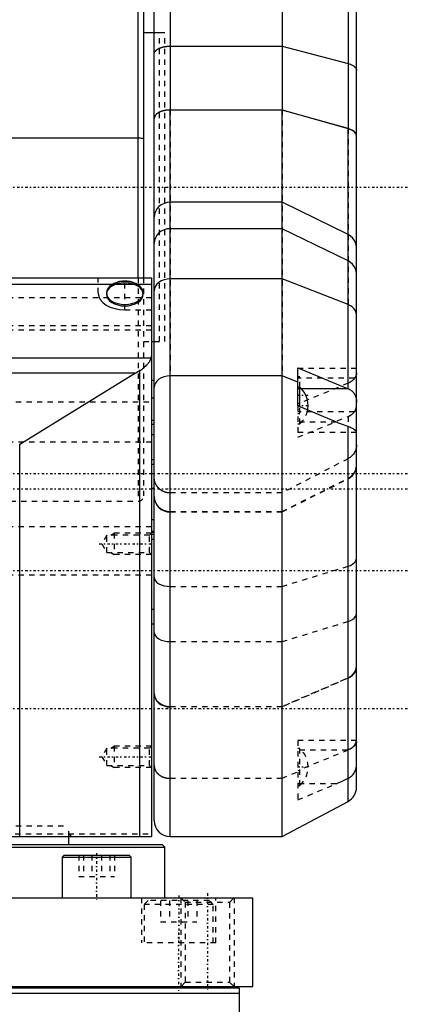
# Model space of a CAD drawing. Extents: x -109 to 109, y -1 to 887.
# Tile 4 of 15: x 36 to 109, y 166 to 352. Entities that reach past the tile are written whole.
import ezdxf

# ---------------------------------------------------------------- set-up
doc = ezdxf.new("R2010")
doc.units = 0
doc.linetypes.add('CENTER', pattern=[1.5, 0.45, -0.5, 0.05, -0.5])
doc.linetypes.add('DASHED', pattern=[2, 1, -1])
for name, color, linetype in [('AM_0', 7, 'CONTINUOUS'), ('AM_3', 7, 'DASHED'), ('AM_7', 7, 'CENTER')]:
    doc.layers.add(name, color=color, linetype=linetype)

msp = doc.modelspace()

# ---------------------------------------------------------------- linework, layer by layer
at = {"layer": 'AM_0', "color": 7, "linetype": 'CONTINUOUS'}
for p, q in [((59, 379.5), (59, 302.99)), ((58, 302.99), (58, 379.26)), ((64, 378), (64, 334.54)), ((85, 378), (85, 334.54)), ((61, 201), (61, 375)), ((99, 207.25), (99, 368.75)), ((97.41, 356.82), (97.41, 331.04)), ((61, 349), (59, 349)), ((64, 346.53), (85, 346.53)), ((85, 346.53), (97.41, 343.27)), ((64, 334.54), (85, 334.54)), ((64, 198), (64, 334.53)), ((85, 334.53), (64, 334.53)), ((85, 334.54), (97.41, 331.04)), ((85, 198), (85, 334.53)), ((97.41, 331.03), (85, 334.53)), ((97.41, 282.16), (97.41, 331.03)), ((58, 329.23), (-58, 329.23)), ((85, 317.18), (64, 317.18)), ((97.41, 311.11), (85, 317.18)), ((85, 312.23), (64, 312.23)), ((97.41, 306.16), (85, 312.23)), ((-60.5, 303), (60.5, 303)), ((-60.5, 301.8), (60.5, 301.8)), ((60.5, 303), (60.5, 198)), ((85, 302.78), (64, 302.78)), ((97.41, 297.95), (85, 302.78)), ((60.5, 291), (61, 291)), ((-60.45, 287.94), (60.45, 287.94)), ((-57.51, 285.14), (57.51, 285.14)), ((35.75, 271.71), (57.51, 285.14)), ((58.31, 198), (58.31, 285.62)), ((88, 286.06), (97.44, 282.15)), ((88, 278.92), (88, 286.06)), ((61, 283.68), (60.5, 283.68)), ((85, 284.57), (64, 284.57)), ((88, 283.4), (85, 284.57)), ((88.34, 282.45), (88, 282.45)), ((88.34, 278.77), (88.34, 282.45)), ((97.44, 282.15), (88.66, 282.15)), ((61, 280.36), (60.5, 280.36)), ((95.25, 275.85), (88, 278.92)), ((61, 275.41), (60.5, 275.41)), ((97.41, 204.6), (97.41, 275.05)), ((61, 273.52), (60.5, 273.52)), ((35.75, 198), (35.75, 271.71)), ((61, 255.31), (60.5, 255.31)), ((60.5, 238), (61, 238)), ((85, 198), (97.41, 204.6)), ((-85, 198), (60.5, 198)), ((45, 196.5), (45, 198)), ((64, 198), (85, 198)), ((-62.5, 196.5), (62.5, 196.5)), ((63, 196), (62.5, 196.5)), ((-63, 196), (63, 196)), ((44.1, 194.5), (43.7, 194.1)), ((44.1, 194.5), (56.3, 194.5)), ((56.7, 194.1), (56.3, 194.5)), ((63, 186.5), (63, 196)), ((43.7, 194.1), (43.7, 186.5)), ((43.7, 194.1), (56.7, 194.1)), ((56.7, 186.5), (56.7, 194.1)), ((-79.5, 186.5), (79.5, 186.5)), ((79.5, 169.8), (79.5, 186.5)), ((-79.5, 169.8), (79.5, 169.8)), ((77, 169.5), (-77, 169.5)), ((77, 168.5), (30.56, 168.5)), ((61.59, 169.8), (61.59, 169.5)), ((61.59, 169.8), (61.59, 169.5)), ((69.59, 169.5), (69.59, 169.8)), ((77, 145), (77, 169.5))]:
    msp.add_line(p, q, dxfattribs=at)
for points in [[(64, 334.54), (63.41, 334.51), (62.85, 334.42), (62.33, 334.27), (61.88, 334.07), (61.51, 333.83), (61.23, 333.56), (61.06, 333.26), (61, 332.95)], [(99, 329.64), (98.95, 329.92), (98.81, 330.2), (98.57, 330.46), (98.25, 330.69), (97.86, 330.89), (97.41, 331.04)], [(59, 329.07), (58.98, 329.1), (58.92, 329.13), (58.83, 329.16), (58.71, 329.18), (58.56, 329.2), (58.38, 329.22), (58.2, 329.23), (58, 329.23)], [(64, 317.18), (63.41, 317.13), (62.85, 316.97), (62.33, 316.72), (61.88, 316.37), (61.51, 315.95), (61.23, 315.48), (61.06, 314.96), (61, 314.42)], [(64, 312.23), (63.41, 312.18), (62.85, 312.02), (62.33, 311.77), (61.88, 311.43), (61.51, 311.01), (61.23, 310.53), (61.06, 310.01), (61, 309.47)], [(99, 308.67), (98.95, 309.17), (98.81, 309.64), (98.57, 310.09), (98.25, 310.49), (97.86, 310.84), (97.41, 311.11)], [(99, 303.72), (98.95, 304.22), (98.81, 304.7), (98.57, 305.15), (98.25, 305.55), (97.86, 305.89), (97.41, 306.16)], [(64, 302.78), (63.41, 302.73), (62.85, 302.61), (62.33, 302.41), (61.88, 302.13), (61.51, 301.8), (61.23, 301.42), (61.06, 301.01), (61, 300.58)], [(99, 296.01), (98.95, 296.41), (98.81, 296.79), (98.57, 297.14), (98.25, 297.46), (97.86, 297.74), (97.41, 297.95)], [(64, 284.57), (63.41, 284.53), (62.85, 284.4), (62.33, 284.2), (61.88, 283.93), (61.51, 283.59), (61.23, 283.21), (61.06, 282.8), (61, 282.37)], [(61, 261.83), (61.06, 261.28), (61.23, 260.75), (61.51, 260.26), (61.88, 259.83), (62.33, 259.47), (62.85, 259.21), (63.41, 259.05), (64, 258.99)], [(61, 224.81), (61.06, 224.33), (61.23, 223.87), (61.51, 223.45), (61.88, 223.08), (62.33, 222.77), (62.85, 222.54), (63.41, 222.4), (64, 222.36)]]:
    msp.add_lwpolyline(points, dxfattribs=at)
for points in [[(61, 345.05, 0), (61, 345.06, 0), (61, 345.08, 0), (61, 345.1, 0), (61, 345.11, 0), (61, 345.12, 0), (61.01, 345.14, 0), (61.01, 345.17, 0), (61.01, 345.19, 0), (61.02, 345.21, 0), (61.02, 345.23, 0), (61.03, 345.24, 0), (61.03, 345.25, 0), (61.03, 345.27, 0), (61.04, 345.29, 0), (61.05, 345.31, 0), (61.06, 345.34, 0), (61.07, 345.36, 0), (61.07, 345.37, 0), (61.08, 345.38, 0), (61.09, 345.4, 0), (61.1, 345.42, 0), (61.1, 345.43, 0), (61.11, 345.44, 0), (61.12, 345.46, 0), (61.13, 345.48, 0), (61.14, 345.49, 0), (61.15, 345.5, 0), (61.16, 345.52, 0), (61.17, 345.54, 0), (61.19, 345.56, 0), (61.2, 345.58, 0), (61.22, 345.6, 0), (61.23, 345.61, 0), (61.24, 345.62, 0), (61.25, 345.64, 0), (61.27, 345.66, 0), (61.29, 345.68, 0), (61.31, 345.7, 0), (61.33, 345.72, 0), (61.34, 345.73, 0), (61.35, 345.74, 0), (61.37, 345.76, 0), (61.39, 345.78, 0), (61.41, 345.8, 0), (61.44, 345.82, 0), (61.46, 345.83, 0), (61.47, 345.84, 0), (61.48, 345.85, 0), (61.51, 345.87, 0), (61.53, 345.89, 0), (61.55, 345.9, 0), (61.58, 345.92, 0), (61.61, 345.94, 0), (61.62, 345.95, 0), (61.63, 345.96, 0), (61.66, 345.97, 0), (61.69, 345.99, 0), (61.72, 346.01, 0), (61.74, 346.02, 0), (61.77, 346.04, 0), (61.79, 346.05, 0), (61.8, 346.06, 0), (61.83, 346.07, 0), (61.86, 346.09, 0), (61.88, 346.09, 0), (61.89, 346.1, 0), (61.93, 346.12, 0), (61.96, 346.13, 0), (61.97, 346.14, 0), (61.99, 346.15, 0), (62.02, 346.16, 0), (62.05, 346.17, 0), (62.09, 346.19, 0), (62.12, 346.2, 0), (62.16, 346.22, 0), (62.17, 346.22, 0), (62.19, 346.23, 0), (62.23, 346.24, 0), (62.26, 346.25, 0), (62.3, 346.27, 0), (62.33, 346.28, 0), (62.37, 346.29, 0), (62.39, 346.3, 0), (62.41, 346.3, 0), (62.44, 346.31, 0), (62.48, 346.32, 0), (62.52, 346.34, 0), (62.56, 346.35, 0), (62.59, 346.36, 0), (62.61, 346.36, 0), (62.63, 346.37, 0), (62.67, 346.38, 0), (62.71, 346.39, 0), (62.75, 346.39, 0), (62.79, 346.4, 0), (62.83, 346.41, 0), (62.85, 346.42, 0), (62.87, 346.42, 0), (62.91, 346.43, 0), (62.95, 346.44, 0), (62.99, 346.44, 0), (63.04, 346.45, 0), (63.08, 346.46, 0), (63.1, 346.46, 0), (63.12, 346.46, 0), (63.16, 346.47, 0), (63.2, 346.48, 0), (63.22, 346.48, 0), (63.24, 346.48, 0), (63.29, 346.49, 0), (63.33, 346.49, 0), (63.35, 346.49, 0), (63.37, 346.5, 0), (63.41, 346.5, 0), (63.46, 346.5, 0), (63.5, 346.51, 0), (63.54, 346.51, 0), (63.59, 346.51, 0), (63.61, 346.52, 0), (63.63, 346.52, 0), (63.67, 346.52, 0), (63.72, 346.52, 0), (63.76, 346.52, 0), (63.8, 346.53, 0), (63.85, 346.53, 0), (63.87, 346.53, 0), (63.89, 346.53, 0), (63.93, 346.53, 0), (63.98, 346.53, 0), (64, 346.53, 0)], [(97.41, 343.27, 0), (97.49, 343.25, 0), (97.64, 343.21, 0), (97.79, 343.15, 0), (97.86, 343.13, 0), (97.93, 343.1, 0), (98.06, 343.04, 0), (98.19, 342.98, 0), (98.31, 342.91, 0), (98.42, 342.84, 0), (98.52, 342.77, 0), (98.57, 342.73, 0), (98.62, 342.69, 0), (98.7, 342.61, 0), (98.77, 342.53, 0), (98.84, 342.45, 0), (98.89, 342.36, 0), (98.93, 342.28, 0), (98.95, 342.23, 0), (98.97, 342.19, 0), (98.99, 342.1, 0), (99, 342.01, 0), (99, 341.97, 0)], [(64, 334.53, 0), (63.98, 334.53, 0), (63.94, 334.53, 0), (63.9, 334.52, 0), (63.87, 334.52, 0), (63.85, 334.52, 0), (63.81, 334.52, 0), (63.77, 334.52, 0), (63.72, 334.52, 0), (63.68, 334.52, 0), (63.64, 334.51, 0), (63.61, 334.51, 0), (63.59, 334.51, 0), (63.55, 334.51, 0), (63.5, 334.5, 0), (63.46, 334.5, 0), (63.41, 334.5, 0), (63.37, 334.49, 0), (63.35, 334.49, 0), (63.33, 334.49, 0), (63.28, 334.48, 0), (63.24, 334.47, 0), (63.22, 334.47, 0), (63.2, 334.47, 0), (63.15, 334.46, 0), (63.11, 334.45, 0), (63.09, 334.45, 0), (63.07, 334.45, 0), (63.03, 334.44, 0), (62.99, 334.43, 0), (62.95, 334.42, 0), (62.91, 334.42, 0), (62.87, 334.41, 0), (62.85, 334.4, 0), (62.83, 334.4, 0), (62.79, 334.39, 0), (62.76, 334.38, 0), (62.72, 334.37, 0), (62.68, 334.36, 0), (62.64, 334.35, 0), (62.62, 334.35, 0), (62.6, 334.34, 0), (62.56, 334.33, 0), (62.52, 334.32, 0), (62.48, 334.31, 0), (62.45, 334.3, 0), (62.41, 334.28, 0), (62.39, 334.28, 0), (62.37, 334.27, 0), (62.33, 334.26, 0), (62.3, 334.24, 0), (62.26, 334.23, 0), (62.22, 334.22, 0), (62.19, 334.2, 0), (62.17, 334.19, 0), (62.15, 334.19, 0), (62.12, 334.17, 0), (62.08, 334.16, 0), (62.05, 334.14, 0), (62.02, 334.13, 0), (61.98, 334.11, 0), (61.97, 334.11, 0), (61.95, 334.1, 0), (61.92, 334.08, 0), (61.89, 334.07, 0), (61.88, 334.06, 0), (61.86, 334.05, 0), (61.83, 334.04, 0), (61.81, 334.02, 0), (61.79, 334.01, 0), (61.78, 334, 0), (61.75, 333.99, 0), (61.72, 333.97, 0), (61.69, 333.95, 0), (61.66, 333.93, 0), (61.64, 333.91, 0), (61.62, 333.9, 0), (61.61, 333.9, 0), (61.58, 333.88, 0), (61.56, 333.86, 0), (61.53, 333.84, 0), (61.51, 333.82, 0), (61.48, 333.8, 0), (61.47, 333.79, 0), (61.46, 333.78, 0), (61.43, 333.76, 0), (61.41, 333.74, 0), (61.39, 333.72, 0), (61.37, 333.7, 0), (61.35, 333.68, 0), (61.34, 333.67, 0), (61.33, 333.66, 0), (61.31, 333.63, 0), (61.29, 333.61, 0), (61.27, 333.59, 0), (61.25, 333.57, 0), (61.24, 333.55, 0), (61.23, 333.54, 0), (61.22, 333.53, 0), (61.2, 333.51, 0), (61.19, 333.49, 0), (61.18, 333.47, 0), (61.16, 333.45, 0), (61.15, 333.43, 0), (61.14, 333.42, 0), (61.13, 333.4, 0), (61.12, 333.38, 0), (61.11, 333.36, 0), (61.1, 333.35, 0), (61.1, 333.34, 0), (61.09, 333.31, 0), (61.08, 333.29, 0), (61.07, 333.28, 0), (61.07, 333.27, 0), (61.06, 333.24, 0), (61.05, 333.22, 0), (61.04, 333.2, 0), (61.03, 333.17, 0), (61.03, 333.15, 0), (61.02, 333.14, 0), (61.02, 333.13, 0), (61.02, 333.1, 0), (61.01, 333.08, 0), (61.01, 333.06, 0), (61.01, 333.03, 0), (61, 333.01, 0), (61, 333, 0), (61, 332.99, 0), (61, 332.97, 0), (61, 332.94, 0), (61, 332.93, 0)], [(99, 329.62, 0), (99, 329.67, 0), (98.99, 329.76, 0), (98.97, 329.86, 0), (98.95, 329.9, 0), (98.93, 329.95, 0), (98.89, 330.05, 0), (98.84, 330.14, 0), (98.77, 330.23, 0), (98.7, 330.31, 0), (98.62, 330.39, 0), (98.58, 330.44, 0), (98.53, 330.48, 0), (98.42, 330.56, 0), (98.31, 330.64, 0), (98.19, 330.71, 0), (98.07, 330.77, 0), (97.94, 330.83, 0), (97.87, 330.87, 0), (97.8, 330.89, 0), (97.65, 330.95, 0), (97.49, 331, 0), (97.41, 331.03, 0)], [(58.31, 285.62, 0), (58.41, 285.67, 0), (58.6, 285.79, 0), (58.78, 285.91, 0), (58.87, 285.98, 0), (58.95, 286.04, 0), (59.11, 286.17, 0), (59.27, 286.3, 0), (59.41, 286.42, 0), (59.55, 286.55, 0), (59.67, 286.68, 0), (59.73, 286.75, 0), (59.79, 286.82, 0), (59.9, 286.95, 0), (60.01, 287.08, 0), (60.1, 287.22, 0), (60.19, 287.35, 0), (60.26, 287.49, 0), (60.3, 287.55, 0), (60.33, 287.62, 0), (60.38, 287.75, 0), (60.43, 287.88, 0), (60.45, 287.94, 0)], [(60.45, 287.94, 0), (60.46, 288.01, 0), (60.49, 288.14, 0), (60.5, 288.27, 0), (60.5, 288.33, 0)], [(57.51, 285.14, 0), (57.65, 285.22, 0), (57.91, 285.38, 0), (58.18, 285.54, 0), (58.31, 285.62, 0)], [(97.44, 282.15, 0), (97.53, 282.11, 0), (97.68, 282.03, 0), (97.84, 281.94, 0), (97.91, 281.89, 0), (97.98, 281.84, 0), (98.12, 281.74, 0), (98.24, 281.62, 0), (98.36, 281.5, 0), (98.47, 281.36, 0), (98.57, 281.22, 0), (98.61, 281.15, 0), (98.65, 281.08, 0), (98.73, 280.93, 0), (98.8, 280.76, 0), (98.86, 280.59, 0), (98.91, 280.41, 0), (98.94, 280.23, 0), (98.96, 280.13, 0), (98.97, 280.04, 0), (98.99, 279.85, 0), (99, 279.66, 0), (99, 279.56, 0)], [(97.41, 275.05, 0), (97.06, 275.16, 0), (96.35, 275.42, 0), (95.62, 275.7, 0), (95.25, 275.85, 0)], [(99, 274.02, 0), (99, 274.03, 0), (98.99, 274.06, 0), (98.97, 274.09, 0), (98.96, 274.11, 0), (98.95, 274.13, 0), (98.91, 274.18, 0), (98.86, 274.23, 0), (98.83, 274.26, 0), (98.82, 274.27, 0), (98.81, 274.28, 0), (98.8, 274.28, 0), (98.8, 274.29, 0), (98.78, 274.3, 0), (98.77, 274.31, 0), (98.76, 274.32, 0), (98.75, 274.33, 0), (98.74, 274.34, 0), (98.73, 274.34, 0), (98.72, 274.35, 0), (98.71, 274.36, 0), (98.7, 274.37, 0), (98.69, 274.38, 0), (98.67, 274.39, 0), (98.66, 274.4, 0), (98.65, 274.41, 0), (98.64, 274.42, 0), (98.63, 274.43, 0), (98.61, 274.44, 0), (98.61, 274.44, 0), (98.6, 274.45, 0), (98.58, 274.46, 0), (98.57, 274.47, 0), (98.56, 274.48, 0), (98.55, 274.48, 0), (98.53, 274.49, 0), (98.52, 274.51, 0), (98.46, 274.55, 0), (98.35, 274.62, 0), (98.22, 274.69, 0), (98.09, 274.76, 0), (97.95, 274.83, 0), (97.88, 274.86, 0), (97.81, 274.9, 0), (97.65, 274.96, 0), (97.49, 275.02, 0), (97.41, 275.05, 0)]]:
    msp.add_polyline3d(points, dxfattribs=at)
for centre, radius, start, end in [((85.3, 279), 4.6, 0.0287, 48.6338), ((85.3, 279), 4.6, 349.2896, 359.9713), ((96, 207.25), 3, 298, 0), ((64, 201), 3, 180, 270)]:
    msp.add_arc(centre, radius, start, end, dxfattribs=at)
at = {"layer": 'AM_3', "color": 6, "linetype": 'DASHED'}
for p, q in [((97.41, 363.07), (97.41, 297.95)), ((62, 349), (61, 349)), ((63, 349), (61, 349)), ((62, 291), (62, 349)), ((63, 291), (63, 349)), ((64, 334.54), (64, 284.57)), ((85, 334.54), (85, 284.57)), ((50.5, 300.11), (50.5, 303)), ((55.5, 296.96), (55.5, 303)), ((58, 302.99), (58, 261)), ((59, 302.99), (59, 262)), ((52.05, 300.15), (52.05, 299.89)), ((58.95, 299.89), (58.95, 300.15)), ((-60.5, 299.3), (60.5, 299.3)), ((55.5, 296.96), (60.5, 296.96)), ((60.5, 293.95), (-60.5, 293.95)), ((-60.5, 293.23), (60.5, 293.23)), ((59, 291), (60.5, 291)), ((61, 291), (62, 291)), ((61, 291), (63, 291)), ((99, 285.96), (88, 285.96)), ((88.34, 284.41), (88, 284.41)), ((98.62, 284.11), (88, 284.11)), ((97.41, 283.18), (88, 279.28)), ((88.34, 282.45), (88.34, 284.41)), ((88.66, 282.15), (88, 282.15)), ((-61, 279.68), (61, 279.68)), ((88, 278.92), (88, 273.02)), ((98.59, 277.81), (88, 277.81)), ((88.34, 275.55), (88.34, 278.77)), ((60.5, 276.23), (61, 276.23)), ((88, 277.51), (88.34, 277.51)), ((88, 273.02), (97.41, 276.93)), ((95.25, 275.85), (88, 275.85)), ((97.41, 276.93), (97.41, 275.05)), ((88, 275.55), (88.34, 275.55)), ((88, 274), (99, 274)), ((-60.5, 272.18), (60.5, 272.18)), ((60.5, 268.85), (61, 268.85)), ((97.41, 269.01), (85, 262.56)), ((60.5, 267.95), (61, 267.95)), ((60.5, 266.21), (61, 266.21)), ((85, 259.07), (97.41, 265.32)), ((85, 258.99), (97.41, 265.23)), ((61, 263.4), (60.5, 263.4)), ((61, 263.31), (60.5, 263.31)), ((-58, 261), (58, 261)), ((85, 262.56), (64, 262.56)), ((64, 259.07), (85, 259.07)), ((60.5, 257.58), (61, 257.58)), ((64, 258.99), (85, 258.99)), ((-60.5, 256.27), (60.5, 256.27)), ((52.1, 254.62), (51.16, 253)), ((60.12, 254.62), (52.1, 254.62)), ((52.1, 251.38), (52.1, 254.62)), ((52.84, 254.62), (53.5, 255)), ((60.5, 255), (53.5, 255)), ((53.5, 255), (53.5, 251)), ((60.5, 255), (60.12, 254.62)), ((60.12, 251.38), (60.12, 254.62)), ((60.5, 255.2), (61, 255.2)), ((61, 255.12), (60.5, 255.12)), ((60.5, 254.82), (61, 254.82)), ((61, 253.82), (60.5, 253.82)), ((51.16, 253), (52.1, 251.38)), ((52.1, 251.38), (60.12, 251.38)), ((52.84, 251.38), (53.5, 251)), ((60.5, 251), (53.5, 251)), ((60.12, 251.38), (60.5, 251)), ((85, 245.01), (97.41, 248.79)), ((-60.5, 247.19), (60.5, 247.19)), ((64, 245.01), (85, 245.01)), ((60.5, 240.7), (61, 240.7)), ((85, 234.64), (97.41, 238.42)), ((64, 234.64), (85, 234.64)), ((85, 222.44), (97.41, 227.84)), ((97.41, 227.76), (85, 222.36)), ((64, 222.44), (85, 222.44)), ((85, 222.36), (64, 222.36)), ((52.84, 214.62), (53.5, 215)), ((60.5, 215), (53.5, 215)), ((53.5, 215), (53.5, 211)), ((60.5, 215), (60.12, 214.62)), ((99, 216.07), (88, 216.07)), ((88, 216.07), (88, 204.9)), ((52.1, 214.62), (51.16, 213)), ((51.16, 213), (52.1, 211.38)), ((60.12, 214.62), (52.1, 214.62)), ((52.1, 211.38), (52.1, 214.62)), ((60.12, 211.38), (60.12, 214.62)), ((88.34, 214.52), (88, 214.52)), ((97.41, 214.26), (88, 210.37)), ((97.29, 214.22), (88, 214.22)), ((88.34, 207.62), (88.34, 214.52)), ((52.1, 211.38), (60.12, 211.38)), ((52.84, 211.38), (53.5, 211)), ((60.5, 211), (53.5, 211)), ((60.12, 211.38), (60.5, 211)), ((85, 208.94), (88, 210.21)), ((64, 208.94), (85, 208.94)), ((95.15, 207.92), (88, 207.92)), ((88, 204.9), (95.15, 207.92)), ((88, 207.62), (88.34, 207.62)), ((-45, 200), (45, 200)), ((-45, 200), (45, 200)), ((45, 198), (45, 200)), ((18.89, 198.5), (60.5, 198.5)), ((45.5, 198), (45, 198.5)), ((46.86, 194.5), (46.86, 190.5)), ((47.76, 194.5), (47.76, 190.5)), ((49.31, 194.5), (49.31, 190.5)), ((51.1, 194.5), (51.1, 190.5)), ((52.65, 194.5), (52.65, 190.5)), ((53.55, 194.5), (53.55, 190.5)), ((46.86, 190.5), (53.55, 190.5)), ((58.6, 186.5), (58.6, 178)), ((58.6, 186.5), (58.6, 178)), ((59.9, 186), (59.1, 185.2)), ((59.9, 186), (59.1, 185.2)), ((59.1, 185.2), (59.1, 178)), ((59.1, 185.2), (59.1, 178)), ((72.1, 185.2), (59.1, 185.2)), ((71.3, 186), (59.9, 186)), ((62.17, 186), (62.17, 182)), ((62.17, 186), (62.17, 182)), ((63.88, 186), (63.88, 182)), ((63.89, 186), (63.89, 182)), ((66, 186.5), (66.81, 185.69)), ((66, 186.5), (66, 169.8)), ((66.81, 185.69), (66.81, 170.61)), ((66.81, 185.69), (75.19, 185.69)), ((67.31, 186), (67.31, 182)), ((67.31, 186), (67.31, 182)), ((69.03, 186), (69.03, 182)), ((69.03, 186), (69.03, 182)), ((72.1, 185.2), (71.3, 186)), ((72.1, 185.2), (71.3, 186)), ((72.1, 178), (72.1, 185.2)), ((72.1, 178), (72.1, 185.2)), ((72.6, 178), (72.6, 186.5)), ((72.6, 178), (72.6, 186.5)), ((75.19, 185.69), (76, 186.5)), ((75.19, 170.61), (75.19, 185.69)), ((76, 186.5), (76, 169.8)), ((62.17, 182), (69.03, 182)), ((72.6, 178), (58.6, 178)), ((66.81, 170.61), (66, 169.8)), ((66.81, 170.61), (75.19, 170.61)), ((76, 169.8), (75.19, 170.61)), ((69.59, 169.5), (69.59, 169.8))]:
    msp.add_line(p, q, dxfattribs=at)
msp.add_lwpolyline([(52.05, 299.89), (52.12, 299.47), (52.31, 299.06), (52.63, 298.69), (53.06, 298.36), (53.58, 298.09), (54.18, 297.89), (54.83, 297.76), (55.5, 297.72), (56.17, 297.76), (56.82, 297.89), (57.42, 298.09), (57.94, 298.36), (58.37, 298.69), (58.69, 299.06), (58.88, 299.47), (58.95, 299.89), (58.88, 300.32), (58.69, 300.72), (58.37, 301.1), (57.94, 301.43), (57.42, 301.7), (56.82, 301.9), (56.17, 302.02), (55.5, 302.06), (54.83, 302.02), (54.18, 301.9), (53.58, 301.7), (53.06, 301.43), (52.63, 301.1), (52.31, 300.72), (52.12, 300.32)], close=True, dxfattribs=at)
for points in [[(53.08, 301.69), (52.64, 301.36), (52.32, 300.99), (52.12, 300.57), (52.05, 300.15)], [(55.5, 297.98), (56.17, 298.02), (56.82, 298.14), (57.41, 298.34), (57.94, 298.61), (58.36, 298.94), (58.68, 299.31), (58.88, 299.72), (58.95, 300.14), (58.89, 300.56), (58.69, 300.97), (58.38, 301.34), (57.95, 301.67), (57.43, 301.95), (56.84, 302.15), (56.19, 302.27), (55.52, 302.32), (54.85, 302.28), (54.2, 302.16), (53.61, 301.96), (53.08, 301.69)], [(50.5, 300.11), (50.6, 299.5), (50.88, 298.9), (51.34, 298.36), (51.96, 297.88), (52.72, 297.49), (53.59, 297.2), (54.52, 297.02), (55.5, 296.96)], [(52.05, 300.15), (52.12, 299.72), (52.31, 299.32), (52.63, 298.94), (53.06, 298.61), (53.58, 298.34), (54.18, 298.14), (54.83, 298.02), (55.5, 297.98)], [(97.41, 265.23), (97.86, 265.51), (98.25, 265.86), (98.57, 266.28), (98.81, 266.74), (98.95, 267.23), (99, 267.74)], [(97.41, 248.79), (97.86, 248.96), (98.25, 249.17), (98.57, 249.42), (98.81, 249.7), (98.95, 250), (99, 250.31)], [(61, 246.73), (61.06, 246.39), (61.23, 246.07), (61.51, 245.77), (61.88, 245.51), (62.33, 245.3), (62.85, 245.14), (63.41, 245.04), (64, 245.01)], [(97.41, 238.42), (97.86, 238.59), (98.25, 238.8), (98.57, 239.05), (98.81, 239.33), (98.95, 239.63), (99, 239.94)], [(61, 236.36), (61.06, 236.02), (61.23, 235.7), (61.51, 235.4), (61.88, 235.14), (62.33, 234.93), (62.85, 234.77), (63.41, 234.67), (64, 234.64)], [(97.41, 227.84), (97.86, 228.09), (98.25, 228.39), (98.57, 228.75), (98.81, 229.15), (98.95, 229.57), (99, 230.01)], [(97.41, 227.76), (97.86, 228), (98.25, 228.31), (98.57, 228.67), (98.81, 229.06), (98.95, 229.49), (99, 229.93)], [(61, 224.9), (61.06, 224.42), (61.23, 223.96), (61.51, 223.53), (61.88, 223.16), (62.33, 222.85), (62.85, 222.63), (63.41, 222.49), (64, 222.44)]]:
    msp.add_lwpolyline(points, dxfattribs=at)
for points in [[(57.92, 301.69, 0), (57.8, 301.77, 0), (57.55, 301.9, 0), (57.29, 302.02, 0), (57.16, 302.07, 0), (57.03, 302.12, 0), (56.76, 302.21, 0), (56.48, 302.28, 0), (56.21, 302.33, 0), (55.92, 302.36, 0), (55.64, 302.38, 0), (55.5, 302.38, 0), (55.36, 302.38, 0), (55.08, 302.36, 0), (54.79, 302.33, 0), (54.52, 302.28, 0), (54.24, 302.21, 0), (53.97, 302.12, 0), (53.84, 302.07, 0), (53.71, 302.02, 0), (53.45, 301.9, 0), (53.2, 301.77, 0), (53.08, 301.69, 0)], [(99, 285.1, 0), (99, 285.07, 0), (99, 285.02, 0), (98.99, 284.97, 0), (98.99, 284.95, 0), (98.99, 284.92, 0), (98.98, 284.87, 0), (98.96, 284.82, 0), (98.95, 284.76, 0), (98.93, 284.71, 0), (98.91, 284.65, 0), (98.9, 284.63, 0), (98.89, 284.6, 0), (98.87, 284.54, 0), (98.84, 284.48, 0), (98.82, 284.43, 0), (98.78, 284.37, 0), (98.75, 284.31, 0), (98.73, 284.28, 0), (98.72, 284.25, 0), (98.68, 284.19, 0), (98.64, 284.14, 0), (98.62, 284.11, 0)], [(98.62, 284.11, 0), (98.6, 284.07, 0), (98.55, 284.01, 0), (98.49, 283.95, 0), (98.47, 283.91, 0), (98.44, 283.88, 0), (98.38, 283.82, 0), (98.32, 283.76, 0), (98.26, 283.71, 0), (98.2, 283.65, 0), (98.13, 283.6, 0), (98.1, 283.58, 0), (98.07, 283.55, 0), (98, 283.5, 0), (97.93, 283.45, 0), (97.86, 283.41, 0), (97.78, 283.36, 0), (97.7, 283.32, 0), (97.66, 283.3, 0), (97.62, 283.27, 0), (97.53, 283.23, 0), (97.45, 283.2, 0), (97.41, 283.18, 0)], [(97.41, 276.93, 0), (97.45, 276.95, 0), (97.53, 276.98, 0), (97.61, 277.02, 0), (97.65, 277.04, 0), (97.69, 277.06, 0), (97.76, 277.11, 0), (97.84, 277.15, 0), (97.91, 277.19, 0), (97.98, 277.24, 0), (98.05, 277.29, 0), (98.08, 277.31, 0), (98.11, 277.33, 0), (98.17, 277.38, 0), (98.23, 277.43, 0), (98.29, 277.49, 0), (98.35, 277.54, 0), (98.41, 277.6, 0), (98.43, 277.63, 0), (98.46, 277.66, 0), (98.51, 277.72, 0), (98.56, 277.78, 0), (98.59, 277.81, 0)], [(98.59, 277.81, 0), (98.61, 277.84, 0), (98.65, 277.9, 0), (98.69, 277.97, 0), (98.71, 278, 0), (98.73, 278.03, 0), (98.77, 278.1, 0), (98.8, 278.17, 0), (98.83, 278.24, 0), (98.86, 278.31, 0), (98.88, 278.38, 0), (98.9, 278.42, 0), (98.91, 278.45, 0), (98.93, 278.53, 0), (98.95, 278.61, 0), (98.96, 278.68, 0), (98.97, 278.76, 0), (98.98, 278.84, 0), (98.99, 278.88, 0), (98.99, 278.92, 0), (99, 279, 0), (99, 279.09, 0), (99, 279.13, 0)], [(99, 271.61, 0), (99, 271.52, 0), (98.99, 271.34, 0), (98.97, 271.17, 0), (98.95, 271.08, 0), (98.93, 271, 0), (98.89, 270.82, 0), (98.84, 270.66, 0), (98.77, 270.49, 0), (98.7, 270.33, 0), (98.62, 270.17, 0), (98.57, 270.1, 0), (98.52, 270.02, 0), (98.42, 269.88, 0), (98.31, 269.74, 0), (98.19, 269.6, 0), (98.07, 269.48, 0), (97.93, 269.36, 0), (97.86, 269.3, 0), (97.79, 269.25, 0), (97.64, 269.15, 0), (97.49, 269.06, 0), (97.41, 269.01, 0)], [(97.41, 265.32, 0), (97.49, 265.36, 0), (97.65, 265.45, 0), (97.8, 265.55, 0), (97.87, 265.6, 0), (97.94, 265.66, 0), (98.07, 265.77, 0), (98.19, 265.88, 0), (98.31, 266.01, 0), (98.42, 266.15, 0), (98.53, 266.29, 0), (98.58, 266.37, 0), (98.62, 266.44, 0), (98.7, 266.59, 0), (98.77, 266.74, 0), (98.84, 266.9, 0), (98.89, 267.06, 0), (98.93, 267.23, 0), (98.95, 267.32, 0), (98.97, 267.4, 0), (98.99, 267.57, 0), (99, 267.74, 0), (99, 267.82, 0)], [(64, 262.56, 0), (63.98, 262.56, 0), (63.93, 262.56, 0), (63.89, 262.56, 0), (63.87, 262.57, 0), (63.85, 262.57, 0), (63.8, 262.57, 0), (63.76, 262.57, 0), (63.72, 262.58, 0), (63.67, 262.58, 0), (63.63, 262.59, 0), (63.61, 262.59, 0), (63.59, 262.59, 0), (63.54, 262.6, 0), (63.5, 262.6, 0), (63.46, 262.61, 0), (63.41, 262.62, 0), (63.37, 262.63, 0), (63.35, 262.63, 0), (63.33, 262.64, 0), (63.29, 262.65, 0), (63.24, 262.66, 0), (63.22, 262.66, 0), (63.2, 262.67, 0), (63.16, 262.68, 0), (63.12, 262.69, 0), (63.1, 262.7, 0), (63.08, 262.71, 0), (63.03, 262.72, 0), (62.99, 262.73, 0), (62.95, 262.75, 0), (62.91, 262.76, 0), (62.87, 262.78, 0), (62.85, 262.79, 0), (62.83, 262.79, 0), (62.79, 262.81, 0), (62.75, 262.83, 0), (62.71, 262.85, 0), (62.67, 262.87, 0), (62.63, 262.89, 0), (62.61, 262.9, 0), (62.59, 262.91, 0), (62.55, 262.93, 0), (62.52, 262.95, 0), (62.48, 262.97, 0), (62.44, 262.99, 0), (62.4, 263.01, 0), (62.39, 263.02, 0), (62.37, 263.03, 0), (62.33, 263.06, 0), (62.29, 263.08, 0), (62.26, 263.11, 0), (62.22, 263.13, 0), (62.19, 263.16, 0), (62.17, 263.17, 0), (62.15, 263.18, 0), (62.12, 263.21, 0), (62.09, 263.24, 0), (62.05, 263.26, 0), (62.02, 263.29, 0), (61.99, 263.32, 0), (61.97, 263.33, 0), (61.95, 263.35, 0), (61.92, 263.38, 0), (61.89, 263.41, 0), (61.88, 263.42, 0), (61.86, 263.44, 0), (61.83, 263.47, 0), (61.8, 263.5, 0), (61.79, 263.52, 0), (61.77, 263.53, 0), (61.74, 263.56, 0), (61.71, 263.6, 0), (61.69, 263.63, 0), (61.66, 263.66, 0), (61.63, 263.7, 0), (61.62, 263.71, 0), (61.6, 263.73, 0), (61.58, 263.76, 0), (61.55, 263.8, 0), (61.53, 263.83, 0), (61.5, 263.87, 0), (61.48, 263.9, 0), (61.47, 263.92, 0), (61.46, 263.94, 0), (61.43, 263.98, 0), (61.41, 264.01, 0), (61.39, 264.05, 0), (61.37, 264.09, 0), (61.35, 264.12, 0), (61.34, 264.14, 0), (61.33, 264.16, 0), (61.31, 264.2, 0), (61.29, 264.24, 0), (61.27, 264.28, 0), (61.25, 264.32, 0), (61.24, 264.35, 0), (61.23, 264.37, 0), (61.22, 264.39, 0), (61.2, 264.43, 0), (61.19, 264.47, 0), (61.17, 264.51, 0), (61.16, 264.55, 0), (61.14, 264.59, 0), (61.14, 264.61, 0), (61.13, 264.64, 0), (61.12, 264.68, 0), (61.11, 264.72, 0), (61.1, 264.74, 0), (61.1, 264.76, 0), (61.09, 264.8, 0), (61.08, 264.84, 0), (61.07, 264.86, 0), (61.07, 264.88, 0), (61.06, 264.92, 0), (61.05, 264.97, 0), (61.04, 265.01, 0), (61.03, 265.05, 0), (61.03, 265.09, 0), (61.03, 265.11, 0), (61.02, 265.13, 0), (61.02, 265.18, 0), (61.01, 265.22, 0), (61.01, 265.26, 0), (61.01, 265.3, 0), (61, 265.35, 0), (61, 265.37, 0), (61, 265.39, 0), (61, 265.43, 0), (61, 265.47, 0), (61, 265.49, 0)], [(61, 261.91, 0), (61, 261.89, 0), (61, 261.85, 0), (61, 261.81, 0), (61, 261.79, 0), (61, 261.77, 0), (61.01, 261.73, 0), (61.01, 261.69, 0), (61.01, 261.65, 0), (61.02, 261.61, 0), (61.02, 261.56, 0), (61.02, 261.54, 0), (61.03, 261.52, 0), (61.03, 261.48, 0), (61.04, 261.44, 0), (61.05, 261.4, 0), (61.06, 261.36, 0), (61.07, 261.31, 0), (61.07, 261.29, 0), (61.08, 261.27, 0), (61.09, 261.23, 0), (61.1, 261.19, 0), (61.1, 261.17, 0), (61.11, 261.15, 0), (61.12, 261.11, 0), (61.13, 261.07, 0), (61.14, 261.05, 0), (61.15, 261.03, 0), (61.16, 260.99, 0), (61.18, 260.95, 0), (61.19, 260.92, 0), (61.2, 260.88, 0), (61.22, 260.84, 0), (61.23, 260.82, 0), (61.24, 260.81, 0), (61.25, 260.77, 0), (61.27, 260.73, 0), (61.29, 260.7, 0), (61.31, 260.66, 0), (61.33, 260.62, 0), (61.34, 260.6, 0), (61.35, 260.59, 0), (61.37, 260.55, 0), (61.39, 260.51, 0), (61.41, 260.48, 0), (61.43, 260.44, 0), (61.46, 260.4, 0), (61.47, 260.39, 0), (61.48, 260.37, 0), (61.51, 260.33, 0), (61.53, 260.3, 0), (61.56, 260.26, 0), (61.58, 260.23, 0), (61.61, 260.19, 0), (61.62, 260.18, 0), (61.64, 260.16, 0), (61.66, 260.13, 0), (61.69, 260.1, 0), (61.72, 260.06, 0), (61.75, 260.03, 0), (61.78, 260, 0), (61.79, 259.99, 0), (61.81, 259.97, 0), (61.83, 259.94, 0), (61.86, 259.92, 0), (61.88, 259.9, 0), (61.89, 259.89, 0), (61.92, 259.86, 0), (61.95, 259.83, 0), (61.97, 259.82, 0), (61.98, 259.81, 0), (62.02, 259.78, 0), (62.05, 259.75, 0), (62.08, 259.72, 0), (62.12, 259.7, 0), (62.15, 259.67, 0), (62.17, 259.66, 0), (62.19, 259.65, 0), (62.22, 259.62, 0), (62.26, 259.6, 0), (62.3, 259.57, 0), (62.33, 259.55, 0), (62.37, 259.52, 0), (62.39, 259.51, 0), (62.41, 259.5, 0), (62.45, 259.48, 0), (62.48, 259.46, 0), (62.52, 259.44, 0), (62.56, 259.42, 0), (62.6, 259.4, 0), (62.62, 259.39, 0), (62.64, 259.38, 0), (62.68, 259.36, 0), (62.72, 259.34, 0), (62.76, 259.32, 0), (62.79, 259.31, 0), (62.83, 259.29, 0), (62.85, 259.29, 0), (62.87, 259.28, 0), (62.91, 259.26, 0), (62.95, 259.25, 0), (62.99, 259.23, 0), (63.03, 259.22, 0), (63.07, 259.21, 0), (63.09, 259.2, 0), (63.11, 259.2, 0), (63.15, 259.18, 0), (63.2, 259.17, 0), (63.22, 259.17, 0), (63.24, 259.16, 0), (63.28, 259.15, 0), (63.33, 259.14, 0), (63.35, 259.14, 0), (63.37, 259.13, 0), (63.41, 259.12, 0), (63.46, 259.12, 0), (63.5, 259.11, 0), (63.55, 259.1, 0), (63.59, 259.1, 0), (63.61, 259.09, 0), (63.64, 259.09, 0), (63.68, 259.08, 0), (63.72, 259.08, 0), (63.77, 259.08, 0), (63.81, 259.07, 0), (63.85, 259.07, 0), (63.87, 259.07, 0), (63.9, 259.07, 0), (63.94, 259.07, 0), (63.98, 259.07, 0), (64, 259.07, 0)], [(98.27, 214.77, 0), (98.25, 214.75, 0), (98.21, 214.72, 0), (98.17, 214.69, 0), (98.15, 214.67, 0), (98.13, 214.66, 0), (98.08, 214.63, 0), (98.04, 214.6, 0), (97.99, 214.57, 0), (97.94, 214.54, 0), (97.9, 214.51, 0), (97.87, 214.5, 0), (97.85, 214.48, 0), (97.8, 214.45, 0), (97.75, 214.43, 0), (97.7, 214.4, 0), (97.65, 214.37, 0), (97.6, 214.35, 0), (97.57, 214.34, 0), (97.54, 214.32, 0), (97.49, 214.3, 0), (97.44, 214.28, 0), (97.41, 214.26, 0)], [(98.27, 214.77, 0), (98.31, 214.8, 0), (98.38, 214.88, 0), (98.45, 214.96, 0), (98.49, 214.99, 0), (98.52, 215.03, 0), (98.58, 215.11, 0), (98.64, 215.2, 0), (98.69, 215.28, 0), (98.74, 215.37, 0), (98.79, 215.45, 0), (98.81, 215.5, 0), (98.83, 215.54, 0), (98.87, 215.63, 0), (98.9, 215.73, 0), (98.93, 215.82, 0), (98.95, 215.91, 0), (98.97, 216, 0), (98.98, 216.05, 0), (98.99, 216.1, 0), (98.99, 216.19, 0), (99, 216.29, 0), (99, 216.34, 0)], [(99, 215.83, 0), (99, 215.81, 0), (99, 215.76, 0), (98.99, 215.72, 0), (98.98, 215.69, 0), (98.98, 215.67, 0), (98.96, 215.62, 0), (98.94, 215.56, 0), (98.91, 215.51, 0), (98.88, 215.45, 0), (98.85, 215.39, 0), (98.83, 215.36, 0), (98.81, 215.33, 0), (98.76, 215.26, 0), (98.71, 215.2, 0), (98.66, 215.13, 0), (98.6, 215.07, 0), (98.53, 215, 0), (98.5, 214.97, 0), (98.46, 214.93, 0), (98.39, 214.87, 0), (98.31, 214.8, 0), (98.27, 214.77, 0)], [(61, 211.34, 0), (61, 211.32, 0), (61, 211.29, 0), (61, 211.25, 0), (61, 211.23, 0), (61, 211.22, 0), (61.01, 211.18, 0), (61.01, 211.15, 0), (61.01, 211.11, 0), (61.02, 211.08, 0), (61.02, 211.04, 0), (61.03, 211.03, 0), (61.03, 211.01, 0), (61.03, 210.97, 0), (61.04, 210.94, 0), (61.05, 210.91, 0), (61.06, 210.87, 0), (61.07, 210.84, 0), (61.07, 210.82, 0), (61.08, 210.8, 0), (61.09, 210.77, 0), (61.1, 210.74, 0), (61.1, 210.72, 0), (61.11, 210.7, 0), (61.12, 210.67, 0), (61.13, 210.63, 0), (61.14, 210.62, 0), (61.15, 210.6, 0), (61.16, 210.57, 0), (61.17, 210.53, 0), (61.19, 210.5, 0), (61.2, 210.47, 0), (61.22, 210.44, 0), (61.23, 210.42, 0), (61.24, 210.4, 0), (61.25, 210.37, 0), (61.27, 210.34, 0), (61.29, 210.31, 0), (61.31, 210.28, 0), (61.33, 210.25, 0), (61.34, 210.23, 0), (61.35, 210.21, 0), (61.37, 210.18, 0), (61.39, 210.15, 0), (61.41, 210.12, 0), (61.44, 210.09, 0), (61.46, 210.06, 0), (61.47, 210.05, 0), (61.48, 210.03, 0), (61.51, 210.01, 0), (61.53, 209.98, 0), (61.55, 209.95, 0), (61.58, 209.92, 0), (61.61, 209.89, 0), (61.62, 209.88, 0), (61.63, 209.86, 0), (61.66, 209.84, 0), (61.69, 209.81, 0), (61.72, 209.78, 0), (61.74, 209.76, 0), (61.77, 209.73, 0), (61.79, 209.72, 0), (61.8, 209.7, 0), (61.83, 209.68, 0), (61.86, 209.65, 0), (61.88, 209.64, 0), (61.89, 209.63, 0), (61.93, 209.6, 0), (61.96, 209.58, 0), (61.97, 209.57, 0), (61.99, 209.56, 0), (62.02, 209.53, 0), (62.05, 209.51, 0), (62.09, 209.49, 0), (62.12, 209.47, 0), (62.16, 209.44, 0), (62.17, 209.43, 0), (62.19, 209.42, 0), (62.23, 209.4, 0), (62.26, 209.38, 0), (62.3, 209.36, 0), (62.33, 209.34, 0), (62.37, 209.32, 0), (62.39, 209.31, 0), (62.41, 209.3, 0), (62.44, 209.29, 0), (62.48, 209.27, 0), (62.52, 209.25, 0), (62.56, 209.23, 0), (62.59, 209.22, 0), (62.61, 209.21, 0), (62.63, 209.2, 0), (62.67, 209.19, 0), (62.71, 209.17, 0), (62.75, 209.16, 0), (62.79, 209.14, 0), (62.83, 209.13, 0), (62.85, 209.12, 0), (62.87, 209.11, 0), (62.91, 209.1, 0), (62.95, 209.09, 0), (62.99, 209.08, 0), (63.04, 209.06, 0), (63.08, 209.05, 0), (63.1, 209.05, 0), (63.12, 209.04, 0), (63.16, 209.03, 0), (63.2, 209.02, 0), (63.22, 209.02, 0), (63.24, 209.01, 0), (63.29, 209.01, 0), (63.33, 209, 0), (63.35, 208.99, 0), (63.37, 208.99, 0), (63.41, 208.98, 0), (63.46, 208.98, 0), (63.5, 208.97, 0), (63.54, 208.97, 0), (63.59, 208.96, 0), (63.61, 208.96, 0), (63.63, 208.96, 0), (63.67, 208.95, 0), (63.72, 208.95, 0), (63.76, 208.94, 0), (63.8, 208.94, 0), (63.85, 208.94, 0), (63.87, 208.94, 0), (63.89, 208.94, 0), (63.93, 208.94, 0), (63.98, 208.94, 0), (64, 208.94, 0)], [(97.41, 208.95, 0), (97.49, 208.99, 0), (97.65, 209.08, 0), (97.81, 209.18, 0), (97.88, 209.24, 0), (97.95, 209.29, 0), (98.09, 209.41, 0), (98.22, 209.54, 0), (98.35, 209.68, 0), (98.46, 209.83, 0), (98.52, 209.92, 0), (98.53, 209.94, 0), (98.55, 209.97, 0), (98.56, 209.98, 0), (98.57, 210, 0), (98.58, 210.02, 0), (98.6, 210.05, 0), (98.61, 210.06, 0), (98.61, 210.08, 0), (98.63, 210.1, 0), (98.64, 210.13, 0), (98.65, 210.14, 0), (98.66, 210.16, 0), (98.67, 210.19, 0), (98.69, 210.21, 0), (98.7, 210.24, 0), (98.71, 210.27, 0), (98.72, 210.3, 0), (98.73, 210.31, 0), (98.74, 210.33, 0), (98.75, 210.36, 0), (98.76, 210.39, 0), (98.77, 210.41, 0), (98.78, 210.44, 0), (98.8, 210.47, 0), (98.8, 210.49, 0), (98.81, 210.5, 0), (98.82, 210.53, 0), (98.83, 210.56, 0), (98.86, 210.67, 0), (98.91, 210.85, 0), (98.94, 211.03, 0), (98.96, 211.12, 0), (98.97, 211.22, 0), (98.99, 211.41, 0), (99, 211.6, 0), (99, 211.69, 0)], [(95.15, 207.92, 0), (95.53, 208.09, 0), (96.3, 208.43, 0), (97.04, 208.77, 0), (97.41, 208.95, 0)]]:
    msp.add_polyline3d(points, dxfattribs=at)
for centre, radius, start, end in [((85.3, 279), 4.6, 311.3662, 349.2896), ((58, 262), 1, 270, 0), ((85.3, 211.07), 4.6, 0.0287, 48.6338), ((85.3, 211.07), 4.6, 311.3662, 359.9713)]:
    msp.add_arc(centre, radius, start, end, dxfattribs=at)
at = {"layer": 'AM_7', "color": 4, "linetype": 'CENTER'}
for p, q in [((-108.9, 320), (108.9, 320)), ((87.9, 280.96), (90, 280.96)), ((87.9, 279), (90, 279)), ((-108.9, 266.21), (108.9, 266.21)), ((-108.9, 263.31), (108.9, 263.31)), ((50.7, 253), (60.97, 253)), ((-108.9, 248), (108.9, 248)), ((-108.9, 222.06), (108.9, 222.06)), ((50.7, 213), (60.97, 213)), ((87.9, 211.07), (90, 211.07)), ((50.2, 194.9), (50.2, 186.1)), ((65.6, 186.93), (65.6, 177.57)), ((65.6, 186.93), (65.6, 177.57)), ((71, 187.34), (71, 168.97)), ((65.59, 180), (65.59, 169)), ((65.59, 180), (65.59, 169))]:
    msp.add_line(p, q, dxfattribs=at)

doc.saveas('drawing.dxf')
